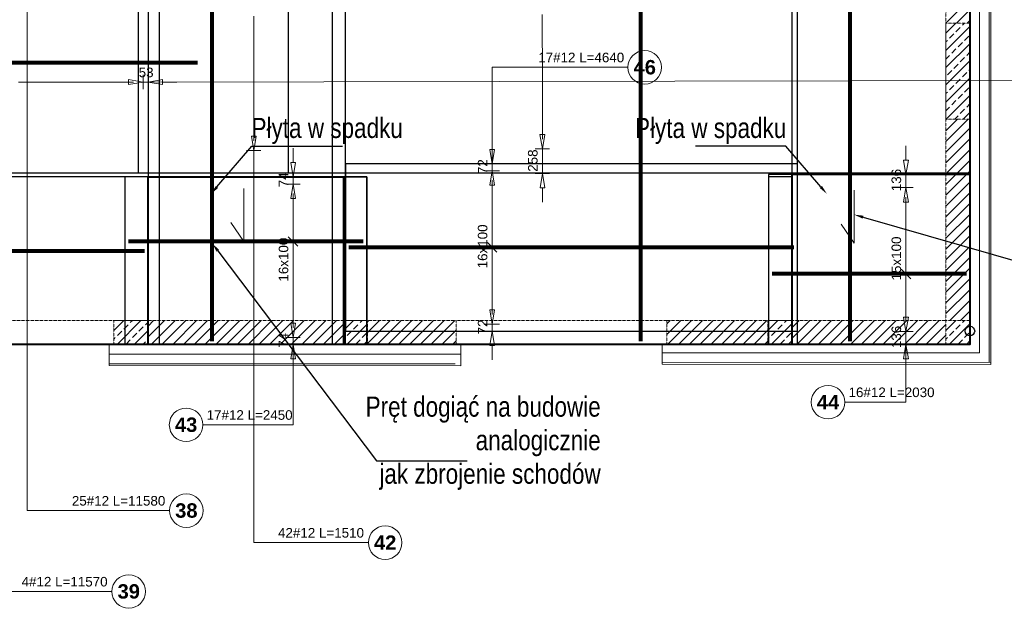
# Model space of a CAD drawing. Extents: x -1474 to 1750831, y -670488 to 75879.
# Tile 7 of 14: x 1723375 to 1733647, y -670350 to -664211. Entities that reach past the tile are written whole.
import ezdxf
from ezdxf import colors
from ezdxf.entities.mleader import LeaderData, LeaderLine
from ezdxf.math import Vec2, Vec3

# ---------------------------------------------------------------- set-up
doc = ezdxf.new("R2010")
doc.units = 0
doc.header["$LTSCALE"] = 10
doc.header["$MEASUREMENT"] = 0
doc.linetypes.add('HIDDEN', pattern=[0.375, 0.25, -0.125])
for name, color, linetype, lineweight in [('!! 1_ PROJ WARSTWY', 252, 'Continuous', 9), ('!! 1_ tynk zewn  - nowy', 21, 'Continuous', 20), ('P-linia słupy drewno', 2, 'Continuous', 53), ('P-Linia1', 3, 'Continuous', 40), ('P-Linia2', 2, 'Continuous', 25), ('P-Opis', 1, 'Continuous', 18), ('P-Przerywana', 13, 'HIDDEN', 9), ('P-Przerywana nadproża', 150, 'HIDDEN', 18), ('P-Szraf - Ściana nośna', 55, 'Continuous', 5), ('P-Szraf - Ściana żelbetowa', 54, 'Continuous', 0)]:
    doc.layers.add(name, color=color, linetype=linetype, lineweight=lineweight)
for name, color, linetype in [('!! 1_ widok', 4, 'Continuous'), ('AutoCAD_Structural_Detailing_rozkład powierzchniowy - pręty - dół', 7, 'Continuous'), ('RCAD_opis rozkładu', 7, 'Continuous')]:
    doc.layers.add(name, color=color, linetype=linetype)
doc.layers.add('RCAD_kontur płyty', color=163, linetype='Continuous', plot=False)
doc.styles.add('_Fd Opis', font='arial.ttf', dxfattribs={"width": 0.9})
doc.styles.add('style1', font='arial.ttf')
doc.styles.add('style3', font='arialbd.ttf')

msp = doc.modelspace()

# ---------------------------------------------------------------- hatches: boundary and pattern name
at = {"layer": 'P-Szraf - Ściana nośna'}
h = msp.add_hatch(dxfattribs=at)
h.set_pattern_fill('ANSI31', color=256, scale=25)
h.set_pattern_definition([(45, (1358077.73, -412160.4), (-56.126601, 56.126601), [])])
h.paths.add_polyline_path([(1733038.48044, -664248.25514), (1733288.48044, -664248.25514), (1733288.48044, -662148.01522), (1733038.48044, -662148.01522)])
h.paths.add_polyline_path([(1718092.22214, -667598.49507), (1718092.22214, -667348.49507), (1716053.48044, -667348.49507), (1716053.48044, -667598.49507)])
h.paths.add_polyline_path([(1722907.18442, -667598.49507), (1722907.18442, -667348.49507), (1721042.22139, -667348.49507), (1721042.22139, -667598.49507)])
h.paths.add_polyline_path([(1730377.25758, -667348.49507), (1730127.25758, -667348.49507), (1730127.25758, -667598.49507), (1730377.25758, -667598.49507)])
h.paths.add_polyline_path([(1733038.48044, -667348.49507), (1733288.48044, -667348.49507), (1733288.48044, -665248.25514), (1733038.48044, -665248.25514)])
h.paths.add_polyline_path([(1733288.48044, -657028.49507), (1733038.48044, -657028.49507), (1733038.48044, -658358.62232), (1733288.48044, -658358.62232)])
h.paths.add_polyline_path([(1727003.48044, -667348.49507), (1727003.48044, -667598.49507), (1727927.25758, -667598.49507), (1727927.25758, -667348.49507)])
h.paths.add_polyline_path([(1726753.48044, -667598.49507), (1726753.48044, -667348.49507), (1724714.73949, -667348.49507), (1724714.73949, -667598.49507)])
h.paths.add_polyline_path([(1731180.91109, -667598.49507), (1731180.91109, -667348.49507), (1730377.25758, -667348.49507), (1730377.25758, -667598.49507)])
h.paths.add_polyline_path([(1731430.91109, -667348.49507), (1731430.91109, -667598.49507), (1733038.48044, -667598.49507), (1733038.48044, -667348.49507)])
h.paths.add_polyline_path([(1726774.72633, -653253.09679), (1726774.72633, -653253.29593), (1727024.72633, -653253.29593), (1727024.72633, -653503.09679), (1728988.46729, -653503.04999), (1728988.46729, -653253.29593), (1729238.46729, -653253.29593), (1729238.46729, -653503.04403), (1731202.20825, -653502.99722), (1731202.20825, -653253.19636), (1731452.20825, -653253.29593), (1731452.20825, -653503.09679), (1733038.48044, -653503.09679), (1733038.48044, -654328.49507), (1733288.48044, -654328.49507), (1733288.48044, -653253.09679)])
h.paths.add_polyline_path([(1724235.98538, -653253.09679), (1724235.98538, -653253.29593), (1725735.98538, -653253.29593), (1725735.98538, -653253.09679)])
at = {"layer": 'P-Szraf - Ściana żelbetowa'}
h = msp.add_hatch(dxfattribs=at)
h.set_pattern_fill('ANSI33', color=256, scale=20)
h.set_pattern_definition([(45, (1380353.99, -416437.05), (-89.80256, 89.80256), []), (45, (1380443.79, -416437.05), (-89.80256, 89.80256), [63.5, -31.75])])
h.paths.add_polyline_path([(1733038.48044, -664248.25514), (1733288.48044, -664248.25514), (1733288.48044, -665248.25514), (1733038.48044, -665248.25514)])
h = msp.add_hatch(dxfattribs=at)
h.set_pattern_fill('ANSI33', color=256, scale=20)
h.set_pattern_definition([(45, (1371672.69, -419537.29), (-89.80256, 89.80256), []), (45, (1371762.5, -419537.29), (-89.80256, 89.80256), [63.5, -31.75])])
h.paths.add_polyline_path([(1724357.18442, -667348.49507), (1724714.73949, -667348.49507), (1724714.73949, -667598.49507), (1724357.18442, -667598.49507)])
h = msp.add_hatch(dxfattribs=at)
h.set_pattern_fill('ANSI33', color=256, scale=20)
h.set_pattern_definition([(45, (1374068.99, -419537.29), (-89.80256, 89.80256), []), (45, (1374158.79, -419537.29), (-89.80256, 89.80256), [63.5, -31.75])])
h.paths.add_polyline_path([(1726753.48044, -667348.49507), (1727003.48044, -667348.49507), (1727003.48044, -667598.49507), (1726753.48044, -667598.49507)])
h = msp.add_hatch(dxfattribs=at)
h.set_pattern_fill('ANSI33', color=256, scale=20)
h.set_pattern_definition([(45, (1378496.42, -419537.29), (-89.80256, 89.80256), []), (45, (1378586.22, -419537.29), (-89.80256, 89.80256), [63.5, -31.75])])
h.paths.add_polyline_path([(1731180.91109, -667348.49507), (1731430.91109, -667348.49507), (1731430.91109, -667598.49507), (1731180.91109, -667598.49507)])
h = msp.add_hatch(dxfattribs=at)
h.set_pattern_fill('ANSI33', color=256, scale=20)
h.set_pattern_definition([(45, (1380353.99, -419537.29), (-89.80256, 89.80256), []), (45, (1380443.79, -419537.29), (-89.80256, 89.80256), [63.5, -31.75])])
h.paths.add_polyline_path([(1733038.48044, -667348.49507), (1733288.48044, -667348.49507), (1733288.48044, -667598.49507), (1733038.48044, -667598.49507)])

# ---------------------------------------------------------------- linework, layer by layer
at = {"layer": '!! 1_ PROJ WARSTWY'}
for points in [[(1733388.48044, -659758.62232), (1733388.48044, -667685.2799)], [(1733388.48044, -667685.2799), (1730077.25758, -667685.2799)], [(1727977.25758, -667700.2799), (1724307.18442, -667700.2799)]]:
    msp.add_lwpolyline(points, dxfattribs=at)
at = {"layer": '!! 1_ tynk zewn  - nowy'}
for points in [[(1733508.48044, -659758.62232), (1733508.48044, -667806.3275)], [(1733488.48044, -659828.62232), (1733488.48044, -667786.29962)], [(1724307.18442, -667818.49507), (1724307.18442, -667598.49507), (1724357.18442, -667598.49507)], [(1727927.25758, -667598.49507), (1727977.25758, -667598.49507), (1727977.25758, -667820.3096)], [(1730077.25758, -667803.49507), (1730077.25758, -667598.49507), (1730127.25758, -667598.49507)], [(1727917.18442, -667800.2799), (1724307.18442, -667798.49507)], [(1733508.48044, -667786.3275), (1730077.25758, -667783.49507)], [(1727977.25758, -667820.3096), (1724307.18442, -667818.49507)], [(1733508.48044, -667806.3275), (1730077.25758, -667803.49507)]]:
    msp.add_lwpolyline(points, dxfattribs=at)
at = {"layer": '!! 1_ widok'}
msp.add_circle((1733288.48044, -667458.49507), 50, dxfattribs=at)
at = {"layer": 'AutoCAD_Structural_Detailing_rozkład powierzchniowy - pręty - dół', "color": 0, "lineweight": 80}
for p, q in [((1725384.69273, -667562.49507), (1725384.69273, -659527.11491)), ((1732038.46334, -667562.49507), (1732038.46334, -659527.11491)), ((1729852.81871, -661269.12079), (1729852.81871, -667562.49507)), ((1713229.48044, -664656.30086), (1725229.48044, -664656.30086)), ((1726959.37385, -666524.75126), (1724508.84682, -666524.75126)), ((1724678.73949, -666624.75166), (1718128.22214, -666624.75166)), ((1731452.44624, -666586.29714), (1726810.72633, -666586.29714)), ((1733252.48044, -666862.46861), (1731225.01841, -666862.46861))]:
    msp.add_line(p, q, dxfattribs=at)
at = {"layer": 'P-Linia1'}
msp.add_lwpolyline([(1707498.51683, -653253.09679), (1733288.48044, -653253.09679), (1733288.48044, -667598.49507), (1707498.51683, -667598.49507)], close=True, dxfattribs=at)
for points in [[(1733288.48044, -665826.44215), (1731430.91109, -665826.50472), (1731430.91109, -667598.49507)], [(1724714.73949, -667598.49507), (1724714.73949, -665851.00824), (1726753.48044, -665851.00824), (1726753.48044, -667598.49507)]]:
    msp.add_lwpolyline(points, dxfattribs=at)
at = {"layer": 'P-Linia2'}
for points in [[(1724714.73949, -665851.00824), (1724472.84682, -665851.00824), (1724472.84682, -667598.49587), (1724714.73949, -667598.49587)], [(1726753.48118, -665851.00824), (1726995.37385, -665851.00824), (1726995.37385, -667598.49587), (1726753.48118, -667598.49587)], [(1731430.91109, -665851.00744), (1731189.01841, -665851.00744), (1731189.01841, -667598.49507), (1731430.91109, -667598.49507)]]:
    msp.add_lwpolyline(points, close=True, dxfattribs=at)
at = {"layer": 'P-Opis', "color": 1}
for points in [[(1725713.72389, -665971.28119), (1725713.72389, -666524.44743), (1725576.88377, -666325.55644)], [(1732081.6961, -665988.88894), (1732081.6961, -666542.05518), (1731944.85597, -666343.16419)]]:
    msp.add_lwpolyline(points, dxfattribs=at)
at = {"layer": 'P-Przerywana'}
for points in [[(1733288.48044, -662148.01522), (1733288.48044, -667598.49507), (1733038.48044, -667598.49507), (1733038.48044, -662148.01522), (1733288.48044, -662148.01522)], [(1733038.48044, -664248.25514), (1733288.48044, -664248.25514), (1733288.48044, -665248.25514), (1733038.48044, -665248.25514)], [(1724357.18442, -667598.49507), (1727927.25758, -667598.49507), (1727927.25758, -667348.49507), (1724357.18442, -667348.49507), (1724357.18442, -667598.49507)], [(1724357.18442, -667348.49507), (1724714.73949, -667348.49507), (1724714.73949, -667598.49507), (1724357.18442, -667598.49507)], [(1726753.48044, -667348.49507), (1727003.48044, -667348.49507), (1727003.48044, -667598.49507), (1726753.48044, -667598.49507)], [(1731180.91109, -667348.49507), (1731430.91109, -667348.49507), (1731430.91109, -667598.49507), (1731180.91109, -667598.49507)], [(1733038.48044, -667348.49507), (1733288.48044, -667348.49507), (1733288.48044, -667598.49507), (1733038.48044, -667598.49507)]]:
    msp.add_lwpolyline(points, close=True, dxfattribs=at)
msp.add_lwpolyline([(1733038.48044, -667348.49507), (1730127.25758, -667348.49507), (1730127.25758, -667598.49507), (1733038.48044, -667598.49507), (1733038.48044, -667348.49507)], dxfattribs=at)
at = {"layer": 'P-Przerywana nadproża'}
for points in [[(1723157.18442, -667348.49507), (1724357.18442, -667348.49507), (1724357.18442, -667598.49507), (1723157.18442, -667598.49507)], [(1727927.25758, -667348.49507), (1730127.25758, -667348.49507), (1730127.25758, -667598.49507), (1727927.25758, -667598.49507)]]:
    msp.add_lwpolyline(points, close=True, dxfattribs=at)
at = {"layer": 'RCAD_kontur płyty', "color": 0}
for p, q in [((1724616.22298, -665812.54605), (1724610.98538, -655000.9819)), ((1733288.48044, -655000.9819), (1733288.48044, -665812.54605)), ((1724834.67563, -667598.49507), (1724834.67563, -659491.11491)), ((1726634.70983, -659491.11491), (1726634.70983, -667598.49507)), ((1731488.44624, -667598.49507), (1731488.44624, -659491.11491)), ((1733288.48044, -659491.11491), (1733288.48044, -667598.49507)), ((1724714.73949, -661233.12079), (1724714.73949, -667598.49507)), ((1726177.01708, -661236.05568), (1726177.01708, -665812.54605)), ((1726774.72633, -667598.49507), (1726774.72633, -661233.12079)), ((1731430.91109, -661233.12079), (1731430.91109, -667598.49507)), ((1731488.44624, -665714.59404), (1726774.72633, -665714.59404)), ((1726774.72633, -665714.59404), (1726774.72633, -667458.00024)), ((1731488.44624, -667458.00024), (1731488.44624, -665714.59404)), ((1726177.01708, -665812.54605), (1713193.48044, -665812.54605)), ((1733288.48044, -665812.54605), (1724616.22298, -665812.54605)), ((1733288.48044, -665826.44215), (1731189.01841, -665826.44215)), ((1731189.01841, -665826.44215), (1731189.01841, -667598.49507)), ((1733288.48044, -667598.49507), (1733288.48044, -665826.44215)), ((1724714.73949, -665851.00824), (1718092.22214, -665851.00824)), ((1726995.37385, -665851.00744), (1724472.84682, -665851.00744)), ((1724472.84682, -665851.00744), (1724472.84682, -667598.49507)), ((1724714.73949, -667598.49507), (1724714.73949, -665851.00824)), ((1726995.37385, -667598.49507), (1726995.37385, -665851.00744)), ((1726774.72633, -667458.00024), (1731488.44624, -667458.00024)), ((1724714.73949, -667598.49507), (1718009.14728, -667598.49507)), ((1718092.22214, -667598.49507), (1724714.73949, -667598.49507)), ((1724472.84682, -667598.49507), (1726995.37385, -667598.49507)), ((1726634.70983, -667598.49507), (1724834.67563, -667598.49507)), ((1731430.91109, -667598.49507), (1726774.72633, -667598.49507)), ((1731189.01841, -667598.49507), (1733288.48044, -667598.49507)), ((1733288.48044, -667598.49507), (1731488.44624, -667598.49507))]:
    msp.add_line(p, q, dxfattribs=at)
at = {"layer": 'RCAD_opis rozkładu', "color": 8, "lineweight": 0}
for p, q in [((1723451.93432, -669330.89515), (1723451.93432, -660818.10879)), ((1725817.58604, -664174.30086), (1725817.58604, -664274.30086)), ((1728827.66383, -664156.82355), (1728827.71228, -664256.82354)), ((1725817.58604, -664274.30086), (1725817.58604, -664374.30086)), ((1728827.71228, -664256.82354), (1728827.76072, -664356.82353)), ((1725817.58604, -664374.30086), (1725817.58604, -664474.30086)), ((1728827.76072, -664356.82353), (1728827.80916, -664456.82352)), ((1725817.58604, -664474.30086), (1725817.58604, -664574.30086)), ((1728827.80916, -664456.82352), (1728827.85761, -664556.82351)), ((1725817.58604, -664574.30086), (1725817.58604, -664674.30086)), ((1728827.85761, -664556.82351), (1728827.90605, -664656.8235)), ((1725817.58604, -664674.30086), (1725817.58604, -664774.30086)), ((1728304.80619, -664707.56347), (1728304.80619, -665714.59404)), ((1728304.80619, -664707.56347), (1729721.2555, -664707.56347)), ((1728827.90605, -664656.8235), (1728827.9545, -664756.82348)), ((1724661.94338, -664786.13161), (1724661.94338, -664936.13161)), ((1724714.73949, -664786.13161), (1724714.73949, -664936.13161)), ((1725817.58604, -664774.30086), (1725817.58604, -664874.30086)), ((1728827.9545, -664756.82348), (1728828.00294, -664856.82347)), ((1723361.94338, -664861.13161), (1723461.94338, -664861.13161)), ((1723461.94338, -664861.13161), (1723561.94338, -664861.13161)), ((1723561.94338, -664861.13161), (1723661.94338, -664861.13161)), ((1723661.94338, -664861.13161), (1723761.94338, -664861.13161)), ((1723761.94338, -664861.13161), (1723861.94338, -664861.13161)), ((1723861.94338, -664861.13161), (1723961.94338, -664861.13161)), ((1723961.94338, -664861.13161), (1724061.94338, -664861.13161)), ((1724061.94338, -664861.13161), (1724161.94338, -664861.13161)), ((1724161.94338, -664861.13161), (1724261.94338, -664861.13161)), ((1724261.94338, -664861.13161), (1724361.94338, -664861.13161)), ((1724361.94338, -664861.13161), (1724461.94338, -664861.13161)), ((1724461.94338, -664861.13161), (1724561.94338, -664861.13161)), ((1724511.94338, -664836.13161), (1724661.94338, -664861.13161)), ((1724511.94338, -664836.13161), (1724511.94338, -664886.13161)), ((1724661.94338, -664861.13161), (1724511.94338, -664886.13161)), ((1724561.94338, -664861.13161), (1724511.94338, -664861.13161)), ((1724661.94338, -664861.13161), (1724714.73949, -664861.13161)), ((1724714.73949, -664861.13161), (1724864.73949, -664836.13161)), ((1735132.50427, -664842.87549), (1724714.73949, -664861.13161)), ((1724864.73949, -664886.13161), (1724714.73949, -664861.13161)), ((1724864.73949, -664886.13161), (1724864.73949, -664836.13161)), ((1725014.73949, -664861.13161), (1724864.73949, -664861.13161)), ((1725817.58604, -664874.30086), (1725817.58604, -664974.30086)), ((1728828.00294, -664856.82347), (1728828.05139, -664956.82346)), ((1725817.58604, -664974.30086), (1725817.58604, -665074.30086)), ((1728828.05139, -664956.82346), (1728828.09983, -665056.82345)), ((1725817.58604, -665074.30086), (1725817.58604, -665174.30086)), ((1728828.09983, -665056.82345), (1728828.14827, -665156.82344)), ((1725817.58604, -665174.30086), (1725817.58604, -665274.30086)), ((1728828.14827, -665156.82344), (1728828.19672, -665256.82342)), ((1725817.58604, -665274.30086), (1725817.58604, -665374.30086)), ((1728828.19672, -665256.82342), (1728828.24516, -665356.82341)), ((1725817.58604, -665574.30086), (1725792.58604, -665424.30086)), ((1725842.58604, -665424.30086), (1725792.58604, -665424.30086)), ((1725817.58604, -665374.30086), (1725817.58604, -665474.30086)), ((1725842.58604, -665424.30086), (1725817.58604, -665574.30086)), ((1725817.58604, -665474.30086), (1725817.58604, -665424.30086)), ((1728304.80619, -665414.59404), (1728304.80619, -665564.59404)), ((1728853.26938, -665406.8113), (1728803.26939, -665406.83552)), ((1728828.34205, -665556.82339), (1728803.26939, -665406.83552)), ((1728828.24516, -665356.82341), (1728828.29361, -665456.8234)), ((1728828.29361, -665456.8234), (1728828.26939, -665406.82341)), ((1728853.26938, -665406.8113), (1728828.34205, -665556.82339)), ((1732621.28335, -665526.44215), (1732621.28335, -665676.44215)), ((1725742.58604, -665574.30086), (1725892.58604, -665574.30086)), ((1725817.58604, -669664.7797), (1725817.58604, -665574.30086)), ((1726227.78085, -665551.00744), (1726227.78085, -665701.00744)), ((1728304.80619, -665714.59404), (1728279.80619, -665564.59404)), ((1728329.80619, -665564.59404), (1728279.80619, -665564.59404)), ((1728329.80619, -665564.59404), (1728304.80619, -665714.59404)), ((1728903.34204, -665556.78706), (1728753.34206, -665556.85972)), ((1728828.34205, -665556.82339), (1728828.46698, -665814.70667)), ((1726227.78085, -665851.00744), (1726202.78085, -665701.00744)), ((1726252.78085, -665701.00744), (1726202.78085, -665701.00744)), ((1726252.78085, -665701.00744), (1726227.78085, -665851.00744)), ((1728379.80619, -665714.59404), (1728229.80619, -665714.59404)), ((1728304.80619, -665786.29714), (1728304.80619, -665714.59404)), ((1732621.28335, -665826.44215), (1732596.28335, -665676.44215)), ((1732646.28335, -665676.44215), (1732596.28335, -665676.44215)), ((1732646.28335, -665676.44215), (1732621.28335, -665826.44215)), ((1728379.80619, -665786.29714), (1728229.80619, -665786.29714)), ((1728279.80619, -665936.29714), (1728304.80619, -665786.29714)), ((1728304.80619, -665786.29714), (1728329.80619, -665936.29714)), ((1728903.46697, -665814.67034), (1728753.46699, -665814.74301)), ((1728803.53965, -665964.71877), (1728828.46698, -665814.70667)), ((1728828.46698, -665814.70667), (1728853.53965, -665964.69454)), ((1732696.28335, -665826.44215), (1732546.28335, -665826.44215)), ((1732621.28335, -665962.46861), (1732621.28335, -665826.44215)), ((1726302.78085, -665851.00744), (1726152.78085, -665851.00744)), ((1726152.78085, -665924.75126), (1726302.78085, -665924.75126)), ((1726202.78085, -666074.75126), (1726227.78085, -665924.75126)), ((1726227.78085, -665924.75126), (1726227.78085, -665851.00744)), ((1726227.78085, -665924.75126), (1726252.78085, -666074.75126)), ((1728279.80619, -665936.29714), (1728329.80619, -665936.29714)), ((1728304.80619, -665886.29714), (1728304.80619, -665936.29714)), ((1728304.80619, -665986.29714), (1728304.80619, -665886.29714)), ((1726227.78085, -666024.75126), (1726227.78085, -666074.75126)), ((1726227.78085, -666124.75126), (1726227.78085, -666024.75126)), ((1728304.80619, -666086.29714), (1728304.80619, -665986.29714)), ((1728803.53965, -665964.71877), (1728853.53965, -665964.69454)), ((1728828.61231, -666114.70664), (1728828.53965, -665964.70665)), ((1732546.28335, -665962.46861), (1732696.28335, -665962.46861)), ((1732596.28335, -666112.46861), (1732621.28335, -665962.46861)), ((1732621.28335, -665962.46861), (1732646.28335, -666112.46861)), ((1726202.78085, -666074.75126), (1726252.78085, -666074.75126)), ((1726227.78085, -666224.75126), (1726227.78085, -666124.75126)), ((1728304.80619, -666186.29714), (1728304.80619, -666086.29714)), ((1732596.28335, -666112.46861), (1732646.28335, -666112.46861)), ((1732621.28335, -666062.46861), (1732621.28335, -666112.46861)), ((1732621.28335, -666162.46861), (1732621.28335, -666062.46861)), ((1726227.78085, -666324.75126), (1726227.78085, -666224.75126)), ((1728304.80619, -666286.29714), (1728304.80619, -666186.29714)), ((1732621.28335, -666262.46861), (1732621.28335, -666162.46861)), ((1726227.78085, -666424.75126), (1726227.78085, -666324.75126)), ((1728304.80619, -666386.29714), (1728304.80619, -666286.29714)), ((1732621.28335, -666362.46861), (1732621.28335, -666262.46861)), ((1726227.78085, -666524.75126), (1726227.78085, -666424.75126)), ((1728304.80619, -666486.29714), (1728304.80619, -666386.29714)), ((1732621.28335, -666462.46861), (1732621.28335, -666362.46861)), ((1732621.28335, -666562.46861), (1732621.28335, -666462.46861)), ((1726277.78085, -666574.75126), (1726177.78085, -666474.75126)), ((1726177.78085, -666524.75126), (1726277.78085, -666524.75126)), ((1726227.78085, -666624.75126), (1726227.78085, -666524.75126)), ((1728354.80619, -666636.29714), (1728254.80619, -666536.29714)), ((1728304.80619, -666586.29714), (1728304.80619, -666486.29714)), ((1732621.28335, -666662.46861), (1732621.28335, -666562.46861)), ((1726227.78085, -666724.75126), (1726227.78085, -666624.75126)), ((1728354.80619, -666586.29714), (1728254.80619, -666586.29714)), ((1728304.80619, -666636.29714), (1728304.80619, -666586.29714)), ((1728304.80619, -666636.29714), (1728304.80619, -666686.29714)), ((1732621.28335, -666712.46861), (1732621.28335, -666662.46861)), ((1726227.78085, -666774.75126), (1726227.78085, -666724.75126)), ((1728304.80619, -666686.29714), (1728304.80619, -666786.29714)), ((1732621.28335, -666712.46861), (1732621.28335, -666762.46861)), ((1732621.28335, -666762.46861), (1732621.28335, -666862.46861)), ((1726227.78085, -666774.75126), (1726227.78085, -666824.75126)), ((1726227.78085, -666824.75126), (1726227.78085, -666924.75126)), ((1728304.80619, -666786.29714), (1728304.80619, -666886.29714)), ((1732571.28335, -666812.46861), (1732671.28335, -666912.46861)), ((1732571.28335, -666862.46861), (1732671.28335, -666862.46861)), ((1732621.28335, -666862.46861), (1732621.28335, -666962.46861)), ((1726227.78085, -666924.75126), (1726227.78085, -667024.75126)), ((1728304.80619, -666886.29714), (1728304.80619, -666986.29714)), ((1732621.28335, -666962.46861), (1732621.28335, -667062.46861)), ((1726227.78085, -667024.75126), (1726227.78085, -667124.75126)), ((1728304.80619, -666986.29714), (1728304.80619, -667086.29714)), ((1732621.28335, -667062.46861), (1732621.28335, -667162.46861)), ((1726227.78085, -667124.75126), (1726227.78085, -667224.75126)), ((1728304.80619, -667086.29714), (1728304.80619, -667186.29714)), ((1732621.28335, -667162.46861), (1732621.28335, -667262.46861)), ((1726227.78085, -667224.75126), (1726227.78085, -667324.75126)), ((1728304.80619, -667386.29714), (1728279.80619, -667236.29714)), ((1728329.80619, -667236.29714), (1728279.80619, -667236.29714)), ((1728304.80619, -667186.29714), (1728304.80619, -667286.29714)), ((1728329.80619, -667236.29714), (1728304.80619, -667386.29714)), ((1728304.80619, -667286.29714), (1728304.80619, -667236.29714)), ((1732621.28335, -667262.46861), (1732621.28335, -667362.46861)), ((1726227.78085, -667524.75126), (1726202.78085, -667374.75126)), ((1726252.78085, -667374.75126), (1726202.78085, -667374.75126)), ((1726227.78085, -667324.75126), (1726227.78085, -667424.75126)), ((1726252.78085, -667374.75126), (1726227.78085, -667524.75126)), ((1726227.78085, -667424.75126), (1726227.78085, -667374.75126)), ((1728379.80619, -667386.29714), (1728229.80619, -667386.29714)), ((1728304.80619, -667386.29714), (1728304.80619, -667458.00024)), ((1732621.28335, -667462.46861), (1732596.28335, -667312.46861)), ((1732646.28335, -667312.46861), (1732596.28335, -667312.46861)), ((1732646.28335, -667312.46861), (1732621.28335, -667462.46861)), ((1732621.28335, -667362.46861), (1732621.28335, -667312.46861)), ((1728379.80619, -667458.00024), (1728229.80619, -667458.00024)), ((1728279.80619, -667608.00024), (1728304.80619, -667458.00024)), ((1728304.80619, -667458.00024), (1728329.80619, -667608.00024)), ((1732546.28335, -667462.46861), (1732696.28335, -667462.46861)), ((1732621.28335, -667462.46861), (1732621.28335, -667598.49507)), ((1726152.78085, -667524.75126), (1726302.78085, -667524.75126)), ((1726227.78085, -667524.75126), (1726227.78085, -667598.49507)), ((1726302.78085, -667598.49507), (1726152.78085, -667598.49507)), ((1726202.78085, -667748.49507), (1726227.78085, -667598.49507)), ((1726227.78085, -668436.11404), (1726227.78085, -667598.49507)), ((1726227.78085, -667598.49507), (1726252.78085, -667748.49507)), ((1728279.80619, -667608.00024), (1728329.80619, -667608.00024)), ((1728304.80619, -667758.00024), (1728304.80619, -667608.00024)), ((1732696.28335, -667598.49507), (1732546.28335, -667598.49507)), ((1732596.28335, -667748.49507), (1732621.28335, -667598.49507)), ((1732621.28335, -668199.67735), (1732621.28335, -667598.49507)), ((1732621.28335, -667598.49507), (1732646.28335, -667748.49507)), ((1726202.78085, -667748.49507), (1726252.78085, -667748.49507)), ((1726227.78085, -667898.49507), (1726227.78085, -667748.49507)), ((1732596.28335, -667748.49507), (1732646.28335, -667748.49507)), ((1732621.28335, -667898.49507), (1732621.28335, -667748.49507)), ((1732621.28335, -668199.67735), (1731983.36333, -668199.67735)), ((1726227.78085, -668436.11404), (1725286.32454, -668436.11404)), ((1723451.93432, -669330.89515), (1724939.14112, -669330.89515)), ((1725817.58604, -669664.7797), (1727013.14436, -669664.7797)), ((1722529.27771, -670174.65861), (1724338.04243, -670174.65861))]:
    msp.add_line(p, q, dxfattribs=at)
for centre in [(1729896.2555, -664707.56347), (1731808.36333, -668199.67735), (1725111.32454, -668436.11404), (1725114.14112, -669330.89515), (1727188.14436, -669664.7797), (1724513.04243, -670174.65861)]:
    msp.add_circle(centre, 175, dxfattribs=at)

# ---------------------------------------------------------------- texts
at = {"layer": 'P-linia słupy drewno', "lineweight": 13, "insert": (1729436.93691, -668627.93472), "char_height": 210, "attachment_point": 6, "rotation": 0.000001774, "style": '_Fd Opis'}
msp.add_mtext('{\\W0.8;Pręt dogiąć na budowie \\Panalogicznie\\P jak zbrojenie schodów }', dxfattribs=at)
at = {"layer": 'P-Opis', "lineweight": 13, "char_height": 210, "style": '_Fd Opis'}
for insert, attachment_point, rotation in [((1727372.47259, -665371.43606), 6, 0.000001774), ((1729794.82656, -665371.43606), 4, 359.999998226)]:
    msp.add_mtext('{\\W0.8;Płyta w spadku}', dxfattribs=dict(at, insert=insert, attachment_point=attachment_point, rotation=rotation))
at = {"layer": 'RCAD_opis rozkładu', "color": 2, "char_height": 100, "style": 'style1'}
for s, insert, attachment_point in [('17#12 L=4640', (1729233.53381, -664605.85815), 5), ('53', (1724616.71797, -664812.22302), 7), ('16#12 L=2030', (1732471.08502, -668097.93793), 5), ('17#12 L=2450', (1725774.04623, -668334.40872), 5), ('25#12 L=11580', (1724407.01288, -669229.18983), 5), ('42#12 L=1510', (1726518.7037, -669563.07437), 5), ('4#12 L=11570', (1723843.60178, -670072.95328), 5)]:
    msp.add_mtext(s, dxfattribs=dict(at, insert=insert, attachment_point=attachment_point))
at = {"layer": 'RCAD_opis rozkładu', "color": 1, "char_height": 150, "attachment_point": 5, "style": 'style3'}
for s, insert in [('46', (1729896.2555, -664707.56347)), ('44', (1731808.36333, -668199.67735)), ('43', (1725111.32454, -668436.11404)), ('38', (1725114.14112, -669330.89515)), ('42', (1727188.14436, -669664.7797)), ('39', (1724513.04243, -670174.65861))]:
    msp.add_mtext(s, dxfattribs=dict(at, insert=insert))
at = {"layer": 'RCAD_opis rozkładu', "color": 2, "char_height": 100, "attachment_point": 7, "style": 'style1'}
for s, insert, rotation in [('258', (1728779.5158, -665797.21438), 90.027756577), ('72', (1728255.01083, -665821.14818), 90), ('74', (1726177.78085, -665958.8889), 90), ('136', (1732572.37476, -666000.18526), 90), ('16x100', (1728255.86349, -666804.50996), 90), ('16x100', (1726178.83815, -666942.96408), 90), ('15x100', (1732572.34065, -666930.68144), 90), ('72', (1728255.01083, -667492.85128), 90), ('74', (1726177.78085, -667632.63271), 90), ('136', (1732572.37476, -667636.21172), 90)]:
    msp.add_mtext(s, dxfattribs=dict(at, insert=insert, rotation=rotation))

# ---------------------------------------------------------------- leaders
at = {"layer": 'P-linia słupy drewno', "lineweight": 13}
ml = msp.add_multileader_mtext('Standard', dxfattribs=at)
ml.set_content('         ', color=256)
ml.set_leader_properties()
ml.build(insert=Vec2(0, 0))
ml.multileader.update_dxf_attribs({"arrow_head_size": 96})
ctx = ml.context
ctx.base_point, ctx.char_height, ctx.arrow_head_size, ctx.landing_gap_size, ctx.plane_origin = Vec3(1735179.70767, -666861.03161), 3.2, 96, 1.6, Vec3(1735095.14734, -668598.23869)
notes = []
notes.append((ctx, [(1, (1, 1, 0), (1734234.94485, -666861.03161), (1, 0), 944.76281, [(0, [(1732081.6961, -666244.28339)], 0, [])])]))
ctx.mtext.insert, ctx.mtext.rotation, ctx.mtext.flow_direction = Vec3(1735181.30767, -666859.43161), 6.2831853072, 5
ml = msp.add_multileader_mtext('Standard', dxfattribs=at)
ml.set_content('         ', color=256)
ml.set_leader_properties()
ml.build(insert=Vec2(0, 0))
ml.multileader.update_dxf_attribs({"arrow_head_size": 96})
ctx = ml.context
ctx.base_point, ctx.char_height, ctx.arrow_head_size, ctx.landing_gap_size, ctx.plane_origin = Vec3(1728042.00864, -668811.76029), 3.2, 96, 1.6, Vec3(1727957.44831, -670548.96737)
notes.append((ctx, [(1, (1, 1, 0), (1727097.24582, -668811.76029), (1, 0), 944.76281, [(0, [(1725384.69273, -666544.85161)], 0, [])])]))
ctx.mtext.insert, ctx.mtext.rotation, ctx.mtext.flow_direction = Vec3(1728043.60864, -668810.16029), 6.2831853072, 5
at = {"layer": 'P-Opis', "lineweight": 13}
ml = msp.add_multileader_mtext('Standard', dxfattribs=at)
ml.set_content('         ', color=256)
ml.set_leader_properties()
ml.build(insert=Vec2(0, 0))
ml.multileader.update_dxf_attribs({"arrow_head_size": 96})
ctx = ml.context
ctx.base_point, ctx.char_height, ctx.arrow_head_size, ctx.landing_gap_size, ctx.plane_origin = Vec3(1726742.77675, -665530.41198), 3.2, 96, 1.6, Vec3(1726658.21642, -667267.61906)
notes.append((ctx, [(1, (1, 1, 0), (1725798.01394, -665530.41198), (1, 0), 944.76281, [(0, [(1725371.13678, -666028.1551)], 0, [])])]))
ctx.mtext.insert, ctx.mtext.rotation, ctx.mtext.flow_direction = Vec3(1726744.37675, -665528.81198), 6.2831853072, 5
ml = msp.add_multileader_mtext('Standard', dxfattribs=at)
ml.set_content('         ', color=256)
ml.set_leader_properties()
ml.build(insert=Vec2(0, 0))
ml.multileader.update_dxf_attribs({"arrow_head_size": 96})
ctx = ml.context
ctx.base_point, ctx.char_height, ctx.arrow_head_size, ctx.landing_gap_size, ctx.plane_origin = Vec3(1730410.14422, -665530.41198), 3.2, 96, 1.6, Vec3(1730509.08273, -667267.61906)
ctx.text_align_type = 2
notes.append((ctx, [(1, (1, 1, 0), (1731369.28521, -665530.41198), (-1, 0), 944.76281, [(0, [(1731796.16237, -666028.1551)], 0, [])])]))
ctx.mtext.insert, ctx.mtext.alignment, ctx.mtext.flow_direction = Vec3(1730422.9224, -665528.81198), 3, 5
for ctx, leaders in notes:
    for number, flags, end, landing, length, lines in leaders:
        leader = LeaderData()
        leader.index, (leader.has_last_leader_line, leader.has_dogleg_vector, leader.attachment_direction) = number, flags
        leader.last_leader_point, leader.dogleg_vector, leader.dogleg_length = Vec3(end), Vec3(landing), length
        for number, points, colour, breaks in lines:
            line = LeaderLine()
            line.index, line.vertices, line.color, line.breaks = number, Vec3.list(points), colors.encode_raw_color(colour), breaks
            leader.lines.append(line)
        ctx.leaders.append(leader)

doc.saveas('drawing.dxf')
